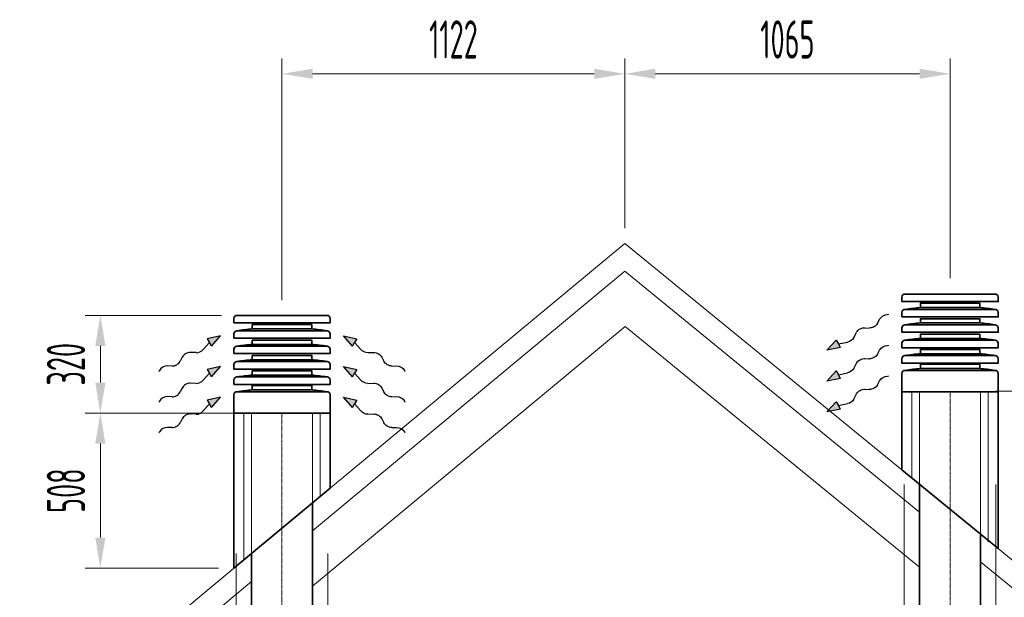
# Model space of a CAD drawing. Header units: millimetres. Extents: x 15940 to 92175, y -24684 to 227664.
# Tile 129 of 132: x 53210 to 56434, y 225772 to 227664. Entities that reach past the tile are written whole.
import ezdxf

# ---------------------------------------------------------------- set-up
doc = ezdxf.new("R2010")
doc.units = ezdxf.units.MM
doc.header["$LTSCALE"] = 0.05
for name, pattern in [('ACAD_ISO02W100', [15, 12, -3]), ('ACAD_ISO10W100', [18, 12, -3, 0, -3]), ('phl_thick', [0])]:
    doc.linetypes.add(name, pattern=pattern)
for name, color, linetype, lineweight in [('VZT_09 ODA (SÁNÍ) - OBRYS', 3, 'Continuous', 35), ('VZT_0C ODA (SÁNÍ)', 3, 'Continuous', 35), ('VZT_0D EHA (VÝFUK)', 14, 'Continuous', 35), ('VZT_10 ODA (SÁNÍ) - OSA', 3, 'ACAD_ISO10W100', 5), ('VZT_12 ODA (SÁNÍ) - SKRYTÉ', 3, 'ACAD_ISO02W100', 5), ('VZT_13 EHA (VÝFUK) - OBRYS', 14, 'Continuous', 35), ('VZT_14 EHA (VÝFUK) - OSA', 14, 'ACAD_ISO10W100', 5), ('VZT_16 EHA (VÝFUK) - SKRYTÉ', 14, 'ACAD_ISO02W100', 5), ('VZT_30 DISTRIBUČNÍ PRVKY - OBRYS', 1, 'Continuous', 35), ('VZT_50 POPIS - OBECNE', 7, 'Continuous', 13), ('VZT_IZOLACE - TEPELNÁ', 6, 'IZOLACE TEPELNA', 5)]:
    doc.layers.add(name, color=color, linetype=linetype, lineweight=lineweight)
doc.styles.add('EVORA_125', font='isocp.shx', dxfattribs={"width": 0.6, "height": 125})
doc.styles.get("Standard").update_dxf_attribs({"font": 'arial.ttf'})
doc.linetypes.add('IZOLACE', pattern='A,0.00254,-2.54,[134,ltypeshp.shx,S=2.54,R=0,X=-2.54,Y=0],-5.08,[134,ltypeshp.shx,S=2.54,R=180,X=2.54,Y=0],-2.54', length=10.16254)
doc.linetypes.add('IZOLACE TEPELNA', pattern='A,12.7,-1.5,["T",Standard,S=2.54,R=0,X=0,Y=-1.27],-3', length=17.2)

msp = doc.modelspace()

# ---------------------------------------------------------------- linework, layer by layer
at = {"layer": 'VZT_09 ODA (SÁNÍ) - OBRYS'}
for p, q in [((54168.9, 224217.2), (54168.9, 226081.4)), ((53968.9, 224217.2), (53968.9, 225915.1))]:
    msp.add_line(p, q, dxfattribs=at)
at = {"layer": 'VZT_0C ODA (SÁNÍ)'}
for p, q in [((53911.4, 225867.8), (53911.4, 226375.4)), ((54226.4, 226375.4), (54226.4, 226129.2)), ((54226.4, 226129.2), (53911.4, 225867.8))]:
    msp.add_line(p, q, dxfattribs=at)
at = {"layer": 'VZT_0D EHA (VÝFUK)'}
for p, q in [((56098.5, 226445.4), (56098.5, 226189.2)), ((56413.5, 225931.6), (56413.5, 226445.4)), ((56098.5, 226189.2), (56413.5, 225931.6))]:
    msp.add_line(p, q, dxfattribs=at)
at = {"layer": 'VZT_10 ODA (SÁNÍ) - OSA', "ltscale": 5}
msp.add_line((54068.9, 226375.4), (54068.9, 224217.2), dxfattribs=at)
at = {"layer": 'VZT_12 ODA (SÁNÍ) - SKRYTÉ', "ltscale": 5}
for p, q in [((53968.9, 225915.1), (53968.9, 226375.4)), ((54168.9, 226081.4), (54168.9, 226375.4))]:
    msp.add_line(p, q, dxfattribs=at)
at = {"layer": 'VZT_13 EHA (VÝFUK) - OBRYS'}
for p, q in [((56156, 225586.2), (56156, 226141.4)), ((56356, 225586.2), (56356, 225975.1))]:
    msp.add_line(p, q, dxfattribs=at)
at = {"layer": 'VZT_14 EHA (VÝFUK) - OSA', "ltscale": 5}
msp.add_line((56256, 226445.4), (56256, 225586.2), dxfattribs=at)
at = {"layer": 'VZT_16 EHA (VÝFUK) - SKRYTÉ', "ltscale": 5}
for p, q in [((56156, 226141.4), (56156, 226445.4)), ((56356, 225975.1), (56356, 226445.4))]:
    msp.add_line(p, q, dxfattribs=at)
at = {"layer": 'VZT_30 DISTRIBUČNÍ PRVKY - OBRYS', "linetype": 'phl_thick'}
for points in [[(56098.4, 226740.9), (56098.4, 226755.3, -0.414214), (56108.5, 226765.4), (56403.6, 226765.4, -0.414214), (56413.7, 226755.3), (56413.7, 226740.9)], [(56098.4, 226690.5), (56098.4, 226704.9, -0.414214), (56108.5, 226715), (56403.6, 226715, -0.414214), (56413.7, 226704.9), (56413.7, 226690.5)], [(53911.3, 226670.9), (53911.3, 226685.2, -0.414214), (53921.4, 226695.4), (54216.4, 226695.4, -0.414214), (54226.6, 226685.2), (54226.6, 226670.9)], [(53911.3, 226620.5), (53911.3, 226634.9, -0.414214), (53921.4, 226645), (54216.4, 226645, -0.414214), (54226.6, 226634.9), (54226.6, 226620.5)], [(56098.4, 226640.1), (56098.4, 226654.5, -0.414214), (56108.5, 226664.6), (56403.6, 226664.6, -0.414214), (56413.7, 226654.5), (56413.7, 226640.1)], [(56098.4, 226589.7), (56098.4, 226604.1, -0.414214), (56108.5, 226614.2), (56403.6, 226614.2, -0.414214), (56413.7, 226604.1), (56413.7, 226589.7)], [(53911.3, 226570.1), (53911.3, 226584.5, -0.414214), (53921.4, 226594.6), (54216.4, 226594.6, -0.414214), (54226.6, 226584.5), (54226.6, 226570.1)], [(53911.3, 226519.7), (53911.3, 226534.1, -0.414214), (53921.4, 226544.2), (54216.4, 226544.2, -0.414214), (54226.6, 226534.1), (54226.6, 226519.7)], [(56098.4, 226539.3), (56098.4, 226553.7, -0.414214), (56108.5, 226563.8), (56403.6, 226563.8, -0.414214), (56413.7, 226553.7), (56413.7, 226539.3)], [(53911.3, 226469.3), (53911.3, 226483.7, -0.414214), (53921.4, 226493.8), (54216.4, 226493.8, -0.414214), (54226.6, 226483.7), (54226.6, 226469.3)]]:
    msp.add_lwpolyline(points, format="xyb", close=True, dxfattribs=at)
for points in [[(56158.8, 226721), (56158.8, 226735.1), (56353.3, 226735.1), (56353.3, 226721)], [(56158.8, 226670.6), (56158.8, 226684.7), (56353.3, 226684.7), (56353.3, 226670.6)], [(53971.7, 226651), (53971.7, 226665.1), (54166.2, 226665.1), (54166.2, 226651)], [(53971.7, 226600.6), (53971.7, 226614.7), (54166.2, 226614.7), (54166.2, 226600.6)], [(56158.8, 226620.2), (56158.8, 226634.3), (56353.3, 226634.3), (56353.3, 226620.2)], [(56158.8, 226569.8), (56158.8, 226583.9), (56353.3, 226583.9), (56353.3, 226569.8)], [(53971.7, 226550.2), (53971.7, 226564.3), (54166.2, 226564.3), (54166.2, 226550.2)], [(53971.7, 226499.8), (53971.7, 226513.9), (54166.2, 226513.9), (54166.2, 226499.8)], [(56353.2, 226521.4), (56353.2, 226535.5), (56158.9, 226535.5), (56158.9, 226521.4)], [(54166.1, 226451.4), (54166.1, 226465.5), (53971.8, 226465.5), (53971.8, 226451.4)]]:
    msp.add_lwpolyline(points, close=True, dxfattribs=at)
for points in [[(56098.5, 226505.3), (56098.5, 226445.4), (56413.5, 226445.4), (56413.5, 226505.3, 0.414214), (56403.4, 226515.4), (56108.7, 226515.4, 0.414214), (56098.5, 226505.3)], [(53911.4, 226435.2), (53911.4, 226375.4), (54226.4, 226375.4), (54226.4, 226435.2, 0.414214), (54216.3, 226445.4), (53921.5, 226445.4, 0.414214), (53911.4, 226435.2)]]:
    msp.add_lwpolyline(points, format="xyb", dxfattribs=at)
for centre, start, end in [((56212.7, 226058.5), 94.6512, 99.003), ((56299.4, 226058.5), 80.997, 85.3488), ((54025.6, 225988.5), 94.6512, 99.003), ((54112.3, 225988.5), 80.997, 85.3488), ((56212.7, 226008.1), 94.6512, 99.003), ((56299.4, 226008.1), 80.997, 85.3488), ((56212.7, 225957.7), 94.6512, 99.003), ((56299.4, 225957.7), 80.997, 85.3488), ((54025.6, 225938.1), 94.6512, 99.003), ((54112.3, 225938.1), 80.997, 85.3488), ((54025.6, 225887.7), 94.6512, 99.003), ((54112.3, 225887.7), 80.997, 85.3488), ((56212.7, 225907.3), 94.6512, 99.003), ((56299.4, 225907.3), 80.997, 85.3488), ((56212.8, 225858.9), 94.6512, 99.003), ((56299.3, 225858.9), 80.997, 85.3488), ((54025.6, 225837.3), 94.6512, 99.003), ((54112.3, 225837.3), 80.997, 85.3488), ((54025.7, 225788.9), 94.6512, 99.003), ((54112.2, 225788.9), 80.997, 85.3488)]:
    msp.add_arc(centre, 664.7, start, end, dxfattribs=at)
at = {"layer": 'VZT_50 POPIS - OBECNE', "linetype": 'phl_thick'}
for p, q in [((54068.9, 226745.4), (54068.9, 227536.6)), ((55191, 226981.3), (55191, 227536.6)), ((55191, 226981.3), (55191, 227536.6)), ((56256, 226817.5), (56256, 227536.6)), ((55091, 227486.6), (54168.9, 227486.6)), ((55291, 227486.6), (56156, 227486.6)), ((53871.4, 226695.4), (53424.2, 226695.4)), ((53474.2, 226475.4), (53474.2, 226595.4)), ((56406, 226447.5), (56900.7, 226447.5)), ((53861.4, 226375.4), (53424.2, 226375.4)), ((53918.9, 226375.4), (53424.2, 226375.4)), ((53474.2, 225967.8), (53474.2, 226275.4)), ((53861.4, 225867.8), (53424.2, 225867.8))]:
    msp.add_line(p, q, dxfattribs=at)
at = {"layer": 'VZT_50 POPIS - OBECNE', "color": 8, "linetype": 'phl_thick'}
for p, q in [((55191, 226931.3), (54168.9, 226081.4)), ((55191, 226931.3), (56098.5, 226189.2)), ((54168.9, 225990), (55191.4, 226840.2)), ((55191.4, 226840.2), (56156, 226051.3)), ((55192.2, 226659.1), (54168.9, 225808.3)), ((56156, 225870.9), (55192.2, 226659.1)), ((56413.5, 225931.6), (60119.2, 222901.3)), ((53968.9, 225915.1), (50362.5, 222916.4)), ((56356, 225887.8), (60074.6, 222846.8)), ((50407.4, 222862.3), (53968.9, 225823.7))]:
    msp.add_line(p, q, dxfattribs=at)
at = {"layer": 'VZT_50 POPIS - OBECNE', "color": 0, "lineweight": -2}
for p, q in [((56018.3, 226669.2), (56025.5, 226682.8)), ((55940.8, 226622.7), (55950, 226639.9)), ((55977, 226655.1), (55991.3, 226654.1)), ((53831.1, 226606.9), (53811.2, 226584.2)), ((53868.1, 226628.9), (53824, 226618.9)), ((53824, 226618.9), (53831.1, 226606.9)), ((53838.2, 226594.9), (53831.1, 226606.9)), ((53838.2, 226594.9), (53868.1, 226628.9)), ((54269.8, 226628.9), (54313.9, 226618.9)), ((54299.6, 226594.9), (54269.8, 226628.9)), ((54299.6, 226594.9), (54306.7, 226606.9)), ((54313.9, 226618.9), (54306.7, 226606.9)), ((54306.7, 226606.9), (54326.7, 226584.2)), ((55852.8, 226581.1), (55883.5, 226614.3)), ((55883.5, 226614.3), (55890.3, 226602.1)), ((55890.3, 226602.1), (55920, 226608)), ((55897.1, 226589.9), (55852.8, 226581.1)), ((55897.1, 226589.9), (55890.3, 226602.1)), ((56018.3, 226568.4), (56025.5, 226582)), ((53741.9, 226558.3), (53735.6, 226545.4)), ((53788, 226573.4), (53768.5, 226574.2)), ((54349.8, 226573.4), (54369.3, 226574.2)), ((54396, 226558.3), (54402.3, 226545.4)), ((55977, 226554.3), (55991.3, 226553.3)), ((53708.9, 226529.6), (53693.6, 226530.2)), ((53868.1, 226528.1), (53824, 226518.1)), ((53824, 226518.1), (53831.1, 226506.1)), ((53838.2, 226494.1), (53868.1, 226528.1)), ((54269.8, 226528.1), (54313.9, 226518.1)), ((54299.6, 226494.1), (54269.8, 226528.1)), ((54313.9, 226518.1), (54306.7, 226506.1)), ((54428.9, 226529.6), (54444.2, 226530.2)), ((55852.8, 226480.3), (55883.5, 226513.5)), ((55883.5, 226513.5), (55890.3, 226501.3)), ((55940.8, 226521.9), (55950, 226539.1)), ((53831.1, 226506.1), (53811.2, 226483.4)), ((53838.2, 226494.1), (53831.1, 226506.1)), ((54299.6, 226494.1), (54306.7, 226506.1)), ((54306.7, 226506.1), (54326.7, 226483.4)), ((55897.1, 226489.1), (55852.8, 226480.3)), ((55890.3, 226501.3), (55920, 226507.2)), ((55897.1, 226489.1), (55890.3, 226501.3)), ((56018.3, 226467.6), (56025.5, 226481.2)), ((53741.9, 226457.5), (53735.6, 226444.6)), ((53788, 226472.6), (53768.5, 226473.4)), ((54349.8, 226472.6), (54369.3, 226473.4)), ((54396, 226457.5), (54402.3, 226444.6)), ((55977, 226453.5), (55991.3, 226452.5)), ((53708.9, 226428.8), (53693.6, 226429.4)), ((53868.1, 226427.3), (53824, 226417.3)), ((53824, 226417.3), (53831.1, 226405.3)), ((53838.2, 226393.3), (53868.1, 226427.3)), ((54269.8, 226427.3), (54313.9, 226417.3)), ((54299.6, 226393.3), (54269.8, 226427.3)), ((54313.9, 226417.3), (54306.7, 226405.3)), ((54428.9, 226428.8), (54444.2, 226429.4)), ((55940.8, 226421.1), (55950, 226438.3)), ((53831.1, 226405.3), (53811.2, 226382.6)), ((53838.2, 226393.3), (53831.1, 226405.3)), ((54299.6, 226393.3), (54306.7, 226405.3)), ((54306.7, 226405.3), (54326.7, 226382.6)), ((55852.8, 226379.5), (55883.5, 226412.7)), ((55897.1, 226388.3), (55852.8, 226379.5)), ((55883.5, 226412.7), (55890.3, 226400.5)), ((55890.3, 226400.5), (55920, 226406.4)), ((55897.1, 226388.3), (55890.3, 226400.5)), ((53741.9, 226356.7), (53735.6, 226343.8)), ((53788, 226371.8), (53768.5, 226372.6)), ((54349.8, 226371.8), (54369.3, 226372.6)), ((54396, 226356.7), (54402.3, 226343.8)), ((53708.9, 226328), (53693.6, 226328.6)), ((54428.9, 226328), (54444.2, 226328.6))]:
    msp.add_line(p, q, dxfattribs=at)
at = {"layer": 'VZT_50 POPIS - OBECNE'}
for p, q in [((56051.5, 226698), (56055.1, 226697.9)), ((56051.5, 226597.2), (56055.1, 226597.1)), ((53667.5, 226515.2), (53665.7, 226512.1)), ((54470.4, 226515.2), (54472.1, 226512.1)), ((56051.5, 226496.4), (56055.1, 226496.3)), ((53667.5, 226414.4), (53665.7, 226411.3)), ((54470.4, 226414.4), (54472.1, 226411.3)), ((53667.5, 226313.6), (53665.7, 226310.5)), ((54470.4, 226313.6), (54472.1, 226310.5))]:
    msp.add_line(p, q, dxfattribs=at)
at = {"layer": 'VZT_50 POPIS - OBECNE', "color": 0, "lineweight": -2, "extrusion": (0, 0, -1)}
for centre, major_axis, start_param, end_param in [((56043.5, 226682.2), (-18.8, -10.5), 0.766537, 2.320574), ((55968, 226639.4), (-18.8, -10.5), 0.766537, 2.375056), ((56000.3, 226669.8), (-18.8, -10.5), 3.908129, 5.516649), ((55922.8, 226623.2), (-18.8, -10.5), 3.908129, 5.191299), ((54341.3, 226589.3), (-18.5, 11), 3.908129, 5.191299), ((56043.5, 226581.4), (-18.8, -10.5), 0.766537, 2.320574), ((54377.9, 226558.2), (-18.5, 11), 0.766537, 2.375056), ((54420.4, 226545.5), (-18.5, 11), 3.908129, 5.516649), ((55968, 226538.6), (-18.8, -10.5), 0.766537, 2.375056), ((56000.3, 226569), (-18.8, -10.5), 3.908129, 5.516649), ((54452.8, 226514.2), (-18.5, 11), 0.766537, 2.320574), ((55922.8, 226522.4), (-18.8, -10.5), 3.908129, 5.191299), ((54341.3, 226488.5), (-18.5, 11), 3.908129, 5.191299), ((56043.5, 226480.6), (-18.8, -10.5), 0.766537, 2.320574), ((54377.9, 226457.4), (-18.5, 11), 0.766537, 2.375056), ((55968, 226437.8), (-18.8, -10.5), 0.766537, 2.375056), ((56000.3, 226468.2), (-18.8, -10.5), 3.908129, 5.516649), ((54420.4, 226444.7), (-18.5, 11), 3.908129, 5.516649), ((54452.8, 226413.5), (-18.5, 11), 0.766537, 2.320574), ((55922.8, 226421.6), (-18.8, -10.5), 3.908129, 5.191299), ((54341.3, 226387.7), (-18.5, 11), 3.908129, 5.191299), ((54377.9, 226356.6), (-18.5, 11), 0.766537, 2.375056), ((54420.4, 226343.9), (-18.5, 11), 3.908129, 5.516649), ((54452.8, 226312.7), (-18.5, 11), 0.766537, 2.320574)]:
    msp.add_ellipse(centre, major_axis=major_axis, ratio=0.625, start_param=start_param, end_param=end_param, dxfattribs=at)
at = {"layer": 'VZT_50 POPIS - OBECNE', "color": 0, "lineweight": -2}
for centre, start_param, end_param in [((53796.6, 226589.3), 3.908129, 5.191299), ((53717.5, 226545.5), 3.908129, 5.516649), ((53760, 226558.2), 0.766537, 2.375056), ((53685.1, 226514.2), 0.766537, 2.320574), ((53796.6, 226488.5), 3.908129, 5.191299), ((53760, 226457.4), 0.766537, 2.375056), ((53685.1, 226413.5), 0.766537, 2.320574), ((53717.5, 226444.7), 3.908129, 5.516649), ((53796.6, 226387.7), 3.908129, 5.191299), ((53760, 226356.6), 0.766537, 2.375056), ((53685.1, 226312.7), 0.766537, 2.320574), ((53717.5, 226343.9), 3.908129, 5.516649)]:
    msp.add_ellipse(centre, major_axis=(18.5, 11), ratio=0.625, start_param=start_param, end_param=end_param, dxfattribs=at)
at = {"layer": 'VZT_50 POPIS - OBECNE', "linetype": 'phl_thick'}
for points in [[(54168.9, 227503.3), (54168.9, 227470), (54068.9, 227486.6)], [(55091, 227503.3), (55091, 227470), (55191, 227486.6)], [(55291, 227503.3), (55291, 227470), (55191, 227486.6)], [(56156, 227503.3), (56156, 227470), (56256, 227486.6)], [(53457.6, 226595.4), (53490.9, 226595.4), (53474.2, 226695.4)], [(53457.6, 226475.4), (53490.9, 226475.4), (53474.2, 226375.4)], [(53457.6, 226275.4), (53490.9, 226275.4), (53474.2, 226375.4)], [(53457.6, 225967.8), (53490.9, 225967.8), (53474.2, 225867.8)]]:
    msp.add_solid(points, dxfattribs=at)
at = {"layer": 'VZT_50 POPIS - OBECNE', "color": 0, "lineweight": -2}
for points in [[(53838.2, 226594.9), (53824, 226618.9), (53868.1, 226628.9)], [(54299.6, 226594.9), (54313.9, 226618.9), (54269.8, 226628.9)], [(55897.1, 226589.9), (55883.5, 226614.3), (55852.8, 226581.1)], [(53838.2, 226494.1), (53824, 226518.1), (53868.1, 226528.1)], [(54299.6, 226494.1), (54313.9, 226518.1), (54269.8, 226528.1)], [(55897.1, 226489.1), (55883.5, 226513.5), (55852.8, 226480.3)], [(53838.2, 226393.3), (53824, 226417.3), (53868.1, 226427.3)], [(54299.6, 226393.3), (54313.9, 226417.3), (54269.8, 226427.3)], [(55897.1, 226388.3), (55883.5, 226412.7), (55852.8, 226379.5)]]:
    msp.add_solid(points, dxfattribs=at)
at = {"layer": 'VZT_IZOLACE - TEPELNÁ', "linetype": 'IZOLACE'}
for p, q in [((56131, 226162.2), (56131, 226445.4)), ((56381, 225954.3), (56381, 226445.4)), ((53943.9, 225894.8), (53943.9, 226375.4)), ((54193.9, 226102.2), (54193.9, 226375.4))]:
    msp.add_line(p, q, dxfattribs=at)
at = {"layer": 'VZT_IZOLACE - TEPELNÁ', "ltscale": 10}
for p, q in [((56106, 225586.2), (56106, 226141.4)), ((56406, 226141.4), (56406, 225586.2)), ((53918.9, 224729.2), (53918.9, 225915.1)), ((54218.9, 225915.1), (54218.9, 224729.2))]:
    msp.add_line(p, q, dxfattribs=at)

# ---------------------------------------------------------------- texts
at = {"layer": 'VZT_50 POPIS - OBECNE', "linetype": 'phl_thick', "char_height": 125, "attachment_point": 5, "style": 'EVORA_125'}
for s, insert in [('\\A1;1122', (54630, 227599.2)), ('\\A1;1065', (55723.5, 227599.1))]:
    msp.add_mtext(s, dxfattribs=dict(at, insert=insert))
at = {"layer": 'VZT_50 POPIS - OBECNE', "linetype": 'phl_thick', "char_height": 125, "attachment_point": 5, "rotation": 90, "style": 'EVORA_125'}
for s, insert in [('\\A1;320', (53361.7, 226535.4)), ('\\A1;508', (53361.7, 226121.6))]:
    msp.add_mtext(s, dxfattribs=dict(at, insert=insert))

doc.saveas('drawing.dxf')
